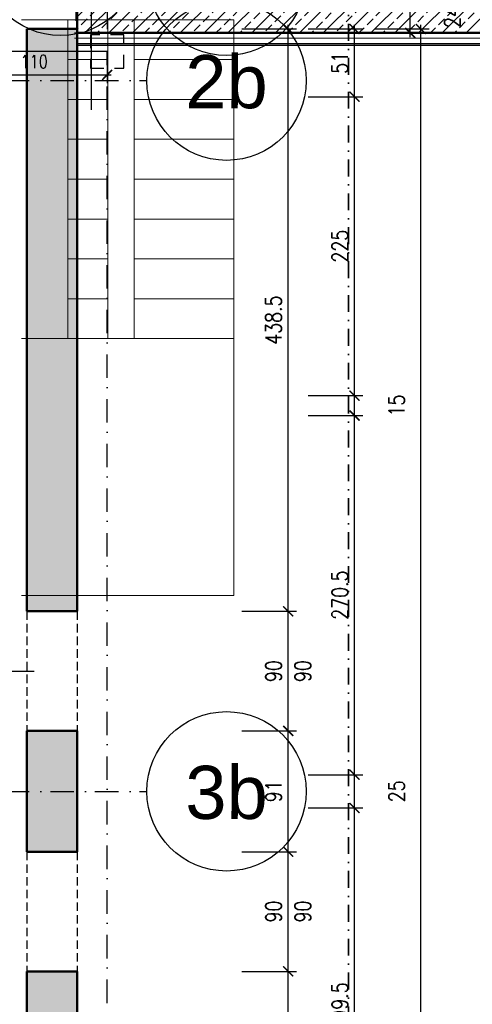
# Model space of a CAD drawing. Header units: millimetres. Extents: x 489 to 7736, y 461 to 5981.
# Tile 41 of 62: x 5812 to 6153, y 1859 to 2600. Entities that reach past the tile are written whole.
import ezdxf
from ezdxf.enums import TextEntityAlignment as Align

# ---------------------------------------------------------------- set-up
doc = ezdxf.new("R2010")
doc.units = ezdxf.units.MM
for name, pattern in [('DASHDOT', [25.4, 12.7, -6.35, 0, -6.35]), ('DOT___DASHED', [33.523888, 17.638888, -8.819444, 0.01, -7.055556]), ('HIDDEN', [9.525, 6.35, -3.175]), ('MP', [0.36, 0.2, -0.16])]:
    doc.linetypes.add(name, pattern=pattern)
for name, color, linetype in [('SPA-ZnacznikiPrzekrojów', 1, 'Continuous'), ('WK-EtykOkna', 11, 'Continuous'), ('WK-Otwory', 9, 'Continuous'), ('WK-Siatka', 240, 'DOT___DASHED'), ('WK-Wymiary', 8, 'Continuous'), ('WK-Ściany', 7, 'Continuous'), ('zslupy', 2, 'Continuous')]:
    doc.layers.add(name, color=color, linetype=linetype)
for name, color, linetype, lineweight in [('WK-izolacja termiczna II', 124, 'BATTING', 0), ('WK-widok', 8, 'Continuous', 0), ('WK-WYBURZENIA', 6, 'Continuous', 5)]:
    doc.layers.add(name, color=color, linetype=linetype, lineweight=lineweight)
doc.styles.add('Arial', font='micross.ttf', dxfattribs={"width": 0.9})
doc.styles.add('iso cp', font='isocpeur.ttf')
doc.styles.add('RomanS-Narrow', font='romans.shx', dxfattribs={"width": 0.8})
doc.styles.get("Standard").update_dxf_attribs({"font": 'ARIAL.TTF'})
doc.linetypes.add('BATTING', pattern='A,0.00254,-2.54,[134,ltypeshp.shx,S=2.54,R=0,X=-2.54,Y=0],-5.08,[134,ltypeshp.shx,S=2.54,R=180,X=2.54,Y=0],-2.54', length=10.16254)
doc.dimstyles.new('AEC Dimension 1-50', dxfattribs={"dimtxt": 12, "dimasz": 0.075, "dimexe": 6.25, "dimexo": 0, "dimgap": 5, "dimtad": 1, "dimdec": 1, "dimrnd": 0.5, "dimzin": 9, "dimdsep": 46, "dimtxsty": 'RomanS-Narrow', "dimblk": 'ARCHTICK', "dimcen": 0.125, "dimdle": 3.125, "dimclrd": 8, "dimclre": 8, "dimclrt": 256, "dimadec": 1, "dimazin": 0, "dimtfac": 1, "dimtdec": 1, "dimtmove": 2, "dimatfit": 2, "dimfxl": 0, "dimtolj": 1, "dimtzin": 0, "dimarcsym": 0})
doc.dimstyles.get("Standard").update_dxf_attribs({"dimtxt": 0.18, "dimasz": 0.18, "dimexe": 0.18, "dimexo": 0.0625, "dimgap": 0.09, "dimtad": 0, "dimtih": 1, "dimtoh": 1, "dimdec": 4, "dimzin": 0, "dimdsep": 46, "dimtxsty": 'Standard', "dimcen": 0.09, "dimadec": 0, "dimazin": 0, "dimtfac": 1, "dimtdec": 4, "dimtofl": 0, "dimtmove": 0, "dimatfit": 3, "dimfxl": 0, "dimtolj": 1, "dimtzin": 0, "dimarcsym": 0})

# ---------------------------------------------------------------- blocks, each defined once
blk = doc.blocks.new('_ArchTick')
at = {"color": 0, "linetype": 'ByBlock', "const_width": 15}
blk.add_lwpolyline([(-50, -50), (50, 50)], dxfattribs=at)
blk = doc.blocks.new('*D895')
at = {"layer": 'Defpoints', "color": 0}
for p in [(5751.18, 2647.81), (5768.18, 2647.81), (5878.18, 2575.81)]:
    blk.add_point(p, dxfattribs=at)
at = {"layer": 'WK-widok', "color": 8, "lineweight": -2, "ltscale": 1.3}
for p, q in [((5768.18, 2647.81), (5744.93, 2647.81)), ((5751.18, 2572.69), (5751.18, 2650.94)), ((5878.18, 2575.81), (5744.93, 2575.81))]:
    blk.add_line(p, q, dxfattribs=at)
at = {"layer": 'WK-widok', "color": 8, "linetype": 'ByBlock', "lineweight": -2, "xscale": 0.075, "yscale": 0.075, "zscale": 0.075}
for p, rotation in [((5751.18, 2647.81), 90), ((5751.18, 2575.81), 270)]:
    blk.add_blockref('_ArchTick', p, dxfattribs=dict(at, rotation=rotation))
at = {"layer": 'WK-widok', "color": 7, "insert": (5741.18, 2611.81), "char_height": 10, "attachment_point": 5, "rotation": 90, "style": 'RomanS-Narrow'}
blk.add_mtext('\\A1;72', dxfattribs=at)
blk = doc.blocks.new('*D896')
at = {"layer": 'Defpoints', "color": 0}
for p in [(5768.18, 2647.81), (5878.18, 2575.81), (5878.18, 2558.2)]:
    blk.add_point(p, dxfattribs=at)
at = {"layer": 'WK-widok', "color": 8, "lineweight": -2, "ltscale": 1.3}
for p, q in [((5768.18, 2647.81), (5768.18, 2551.95)), ((5878.18, 2575.81), (5878.18, 2551.95)), ((5765.06, 2558.2), (5881.31, 2558.2))]:
    blk.add_line(p, q, dxfattribs=at)
at = {"layer": 'WK-widok', "color": 8, "linetype": 'ByBlock', "lineweight": -2, "xscale": 0.075, "yscale": 0.075, "zscale": 0.075, "rotation": 180}
blk.add_blockref('_ArchTick', (5768.18, 2558.2), dxfattribs=at)
at = {"layer": 'WK-widok', "color": 8, "linetype": 'ByBlock', "lineweight": -2, "xscale": 0.075, "yscale": 0.075, "zscale": 0.075}
blk.add_blockref('_ArchTick', (5878.18, 2558.2), dxfattribs=at)
at = {"layer": 'WK-widok', "color": 7, "insert": (5823.18, 2568.2), "char_height": 10, "attachment_point": 5, "style": 'RomanS-Narrow'}
blk.add_mtext('\\A1;110', dxfattribs=at)
blk = doc.blocks.new('BubbleDef')
at = {"color": 0, "linetype": 'Continuous'}
blk.add_circle((0, 0), 1.5, dxfattribs=at)
at = {"color": 0, "linetype": 'Continuous', "style": 'Arial'}
blk.add_attdef('LABEL', text='', height=1, dxfattribs=at).set_placement((0, 0), align=Align.MIDDLE)
blk = doc.blocks.new('*D1194')
at = {"layer": 'Defpoints', "color": 0}
for p in [(6071.68, 2613.81), (6106.68, 2613.81), (6071.68, 2589.81)]:
    blk.add_point(p, dxfattribs=at)
at = {"layer": 'WK-Wymiary', "color": 8, "linetype": 'Continuous', "lineweight": -2, "ltscale": 1.3}
for p, q in [((6106.68, 2586.69), (6106.68, 2616.94)), ((6071.68, 2613.81), (6112.93, 2613.81)), ((6071.68, 2589.81), (6112.93, 2589.81))]:
    blk.add_line(p, q, dxfattribs=at)
at = {"layer": 'WK-Wymiary', "color": 8, "linetype": 'ByBlock', "lineweight": -2, "xscale": 0.075, "yscale": 0.075, "zscale": 0.075}
for p, rotation in [((6106.68, 2613.81), 90), ((6106.68, 2589.81), 270)]:
    blk.add_blockref('_ArchTick', p, dxfattribs=dict(at, rotation=rotation))
at = {"layer": 'WK-Wymiary', "lineweight": -3, "insert": (6138.43, 2601.81), "char_height": 12, "attachment_point": 5, "rotation": 90, "style": 'RomanS-Narrow'}
blk.add_mtext('\\A1;\\A1;24', dxfattribs=at)
blk = doc.blocks.new('WK_WindowTag01_50_L')
for p, q in [((0, -2.543), (0, 0)), ((-0.296, -1.19), (-0.133, -1.353)), ((-0.133, -1.19), (-0.296, -1.353))]:
    blk.add_line(p, q)
blk.add_lwpolyline([(0, -2.543), (0.719, -3.262), (0, -3.981), (-0.719, -3.262)], close=True)
at = {"color": 0, "linetype": 'ByBlock', "lineweight": -2, "style": 'RomanS-Narrow', "width": 0.75}
blk.add_attdef('OKNA_OBIEKTY:WYSOKOŚĆ', text='', height=0.3, rotation=90, dxfattribs=at).set_placement((0, -1.131), align=Align.BOTTOM_LEFT)
blk.add_attdef('OKNA_OBIEKTY:PARAPET', text='', height=0.3, rotation=90, dxfattribs=at).set_placement((0.099, -1.271), align=Align.TOP_CENTER)
blk.add_attdef('OKNA_OBIEKTY:SZEROKOŚĆ', text='', height=0.3, rotation=90, dxfattribs=at).set_placement((0, -1.437), align=Align.BOTTOM_RIGHT)
at = {"color": 0, "linetype": 'ByBlock', "lineweight": -2, "style": 'RomanS-Narrow', "width": 0.75, "flags": 8}
blk.add_attdef('OKNA_OBIEKTY:SYMBOL', text='', height=0.4, dxfattribs=at).set_placement((0, -3.262), align=Align.MIDDLE)
blk = doc.blocks.new('*D1199')
at = {"layer": 'Defpoints', "color": 0}
for p in [(5979.69, 1883.47), (6014.69, 1883.47), (5979.69, 1690.47)]:
    blk.add_point(p, dxfattribs=at)
at = {"layer": 'WK-Wymiary', "color": 8, "linetype": 'Continuous', "lineweight": -2, "ltscale": 1.3}
for p, q in [((5979.69, 1883.47), (6020.94, 1883.47)), ((6014.69, 1687.35), (6014.69, 1886.6)), ((5979.69, 1690.47), (6020.94, 1690.47))]:
    blk.add_line(p, q, dxfattribs=at)
at = {"layer": 'WK-Wymiary', "color": 8, "linetype": 'ByBlock', "lineweight": -2, "xscale": 0.075, "yscale": 0.075, "zscale": 0.075}
for p, rotation in [((6014.69, 1883.47), 90), ((6014.69, 1690.47), 270)]:
    blk.add_blockref('_ArchTick', p, dxfattribs=dict(at, rotation=rotation))
at = {"layer": 'WK-Wymiary', "lineweight": -3, "insert": (6003.69, 1786.97), "char_height": 12, "attachment_point": 5, "rotation": 90, "style": 'RomanS-Narrow'}
blk.add_mtext('\\A1;\\A1;193', dxfattribs=at)
blk = doc.blocks.new('*D1200')
at = {"layer": 'Defpoints', "color": 0}
for p in [(5979.69, 1973.47), (6014.69, 1973.47), (5979.69, 1883.47)]:
    blk.add_point(p, dxfattribs=at)
at = {"layer": 'WK-Wymiary', "color": 8, "linetype": 'Continuous', "lineweight": -2, "ltscale": 1.3}
for p, q in [((5979.69, 1973.47), (6020.94, 1973.47)), ((6014.69, 1880.35), (6014.69, 1976.6)), ((5979.69, 1883.47), (6020.94, 1883.47))]:
    blk.add_line(p, q, dxfattribs=at)
at = {"layer": 'WK-Wymiary', "color": 8, "linetype": 'ByBlock', "lineweight": -2, "xscale": 0.075, "yscale": 0.075, "zscale": 0.075}
for p, rotation in [((6014.69, 1973.47), 90), ((6014.69, 1883.47), 270)]:
    blk.add_blockref('_ArchTick', p, dxfattribs=dict(at, rotation=rotation))
at = {"layer": 'WK-Wymiary', "lineweight": -3, "insert": (6003.69, 1928.47), "char_height": 12, "attachment_point": 5, "rotation": 90, "style": 'RomanS-Narrow'}
blk.add_mtext('\\A1;\\A1;90', dxfattribs=at)
blk = doc.blocks.new('*D1201')
at = {"layer": 'Defpoints', "color": 0}
for p in [(5979.69, 2064.47), (6014.69, 2064.47), (5979.69, 1973.47)]:
    blk.add_point(p, dxfattribs=at)
at = {"layer": 'WK-Wymiary', "color": 8, "linetype": 'Continuous', "lineweight": -2, "ltscale": 1.3}
for p, q in [((5979.69, 2064.47), (6020.94, 2064.47)), ((6014.69, 1970.35), (6014.69, 2067.6)), ((5979.69, 1973.47), (6020.94, 1973.47))]:
    blk.add_line(p, q, dxfattribs=at)
at = {"layer": 'WK-Wymiary', "color": 8, "linetype": 'ByBlock', "lineweight": -2, "xscale": 0.075, "yscale": 0.075, "zscale": 0.075}
for p, rotation in [((6014.69, 2064.47), 90), ((6014.69, 1973.47), 270)]:
    blk.add_blockref('_ArchTick', p, dxfattribs=dict(at, rotation=rotation))
at = {"layer": 'WK-Wymiary', "lineweight": -3, "insert": (6003.69, 2018.97), "char_height": 12, "attachment_point": 5, "rotation": 90, "style": 'RomanS-Narrow'}
blk.add_mtext('\\A1;\\A1;91', dxfattribs=at)
blk = doc.blocks.new('*D1202')
at = {"layer": 'Defpoints', "color": 0}
for p in [(5979.69, 2154.47), (6014.69, 2154.47), (5979.69, 2064.47)]:
    blk.add_point(p, dxfattribs=at)
at = {"layer": 'WK-Wymiary', "color": 8, "linetype": 'Continuous', "lineweight": -2, "ltscale": 1.3}
for p, q in [((6014.69, 2061.35), (6014.69, 2157.6)), ((5979.69, 2154.47), (6020.94, 2154.47)), ((5979.69, 2064.47), (6020.94, 2064.47))]:
    blk.add_line(p, q, dxfattribs=at)
at = {"layer": 'WK-Wymiary', "color": 8, "linetype": 'ByBlock', "lineweight": -2, "xscale": 0.075, "yscale": 0.075, "zscale": 0.075}
for p, rotation in [((6014.69, 2154.47), 90), ((6014.69, 2064.47), 270)]:
    blk.add_blockref('_ArchTick', p, dxfattribs=dict(at, rotation=rotation))
at = {"layer": 'WK-Wymiary', "lineweight": -3, "insert": (6003.69, 2109.47), "char_height": 12, "attachment_point": 5, "rotation": 90, "style": 'RomanS-Narrow'}
blk.add_mtext('\\A1;\\A1;90', dxfattribs=at)
blk = doc.blocks.new('*D1203')
at = {"layer": 'Defpoints', "color": 0}
for p in [(5979.69, 2592.81), (6014.69, 2592.81), (5979.69, 2154.47)]:
    blk.add_point(p, dxfattribs=at)
at = {"layer": 'WK-Wymiary', "color": 8, "linetype": 'Continuous', "lineweight": -2, "ltscale": 1.3}
for p, q in [((6014.69, 2151.35), (6014.69, 2595.94)), ((5979.69, 2592.81), (6020.94, 2592.81)), ((5979.69, 2154.47), (6020.94, 2154.47))]:
    blk.add_line(p, q, dxfattribs=at)
at = {"layer": 'WK-Wymiary', "color": 8, "linetype": 'ByBlock', "lineweight": -2, "xscale": 0.075, "yscale": 0.075, "zscale": 0.075}
for p, rotation in [((6014.69, 2592.81), 90), ((6014.69, 2154.47), 270)]:
    blk.add_blockref('_ArchTick', p, dxfattribs=dict(at, rotation=rotation))
at = {"layer": 'WK-Wymiary', "lineweight": -3, "insert": (6003.69, 2373.64), "char_height": 12, "attachment_point": 5, "rotation": 90, "style": 'RomanS-Narrow'}
blk.add_mtext('\\A1;\\A1;438.5', dxfattribs=at)
blk = doc.blocks.new('*D1211')
at = {"layer": 'Defpoints', "color": 0}
for p in [(6029.69, 2006.47), (6064.69, 2006.47), (6029.69, 1706.87)]:
    blk.add_point(p, dxfattribs=at)
at = {"layer": 'WK-Wymiary', "color": 8, "linetype": 'Continuous', "lineweight": -2, "ltscale": 1.3}
for p, q in [((6064.69, 1703.74), (6064.69, 2009.6)), ((6029.69, 2006.47), (6070.94, 2006.47)), ((6029.69, 1706.87), (6070.94, 1706.87))]:
    blk.add_line(p, q, dxfattribs=at)
at = {"layer": 'WK-Wymiary', "color": 8, "linetype": 'ByBlock', "lineweight": -2, "xscale": 0.075, "yscale": 0.075, "zscale": 0.075}
for p, rotation in [((6064.69, 2006.47), 90), ((6064.69, 1706.87), 270)]:
    blk.add_blockref('_ArchTick', p, dxfattribs=dict(at, rotation=rotation))
at = {"layer": 'WK-Wymiary', "lineweight": -3, "insert": (6053.69, 1856.67), "char_height": 12, "attachment_point": 5, "rotation": 90, "style": 'RomanS-Narrow'}
blk.add_mtext('\\A1;\\A1;299.5', dxfattribs=at)
blk = doc.blocks.new('*D1212')
at = {"layer": 'Defpoints', "color": 0}
for p in [(6029.69, 2031.47), (6064.69, 2031.47), (6029.69, 2006.47)]:
    blk.add_point(p, dxfattribs=at)
at = {"layer": 'WK-Wymiary', "color": 8, "linetype": 'Continuous', "lineweight": -2, "ltscale": 1.3}
for p, q in [((6029.69, 2031.47), (6070.94, 2031.47)), ((6064.69, 2003.35), (6064.69, 2034.6)), ((6029.69, 2006.47), (6070.94, 2006.47))]:
    blk.add_line(p, q, dxfattribs=at)
at = {"layer": 'WK-Wymiary', "color": 8, "linetype": 'ByBlock', "lineweight": -2, "xscale": 0.075, "yscale": 0.075, "zscale": 0.075}
for p, rotation in [((6064.69, 2031.47), 90), ((6064.69, 2006.47), 270)]:
    blk.add_blockref('_ArchTick', p, dxfattribs=dict(at, rotation=rotation))
at = {"layer": 'WK-Wymiary', "lineweight": -3, "insert": (6096.44, 2018.97), "char_height": 12, "attachment_point": 5, "rotation": 90, "style": 'RomanS-Narrow'}
blk.add_mtext('\\A1;\\A1;25', dxfattribs=at)
blk = doc.blocks.new('*D1213')
at = {"layer": 'Defpoints', "color": 0}
for p in [(6029.69, 2301.81), (6064.69, 2301.81), (6029.69, 2031.47)]:
    blk.add_point(p, dxfattribs=at)
at = {"layer": 'WK-Wymiary', "color": 8, "linetype": 'Continuous', "lineweight": -2, "ltscale": 1.3}
for p, q in [((6064.69, 2028.35), (6064.69, 2304.94)), ((6029.69, 2301.81), (6070.94, 2301.81)), ((6029.69, 2031.47), (6070.94, 2031.47))]:
    blk.add_line(p, q, dxfattribs=at)
at = {"layer": 'WK-Wymiary', "color": 8, "linetype": 'ByBlock', "lineweight": -2, "xscale": 0.075, "yscale": 0.075, "zscale": 0.075}
for p, rotation in [((6064.69, 2301.81), 90), ((6064.69, 2031.47), 270)]:
    blk.add_blockref('_ArchTick', p, dxfattribs=dict(at, rotation=rotation))
at = {"layer": 'WK-Wymiary', "lineweight": -3, "insert": (6053.69, 2166.64), "char_height": 12, "attachment_point": 5, "rotation": 90, "style": 'RomanS-Narrow'}
blk.add_mtext('\\A1;\\A1;270.5', dxfattribs=at)
blk = doc.blocks.new('*D1214')
at = {"layer": 'Defpoints', "color": 0}
for p in [(6029.69, 2316.81), (6064.69, 2316.81), (6029.69, 2301.81)]:
    blk.add_point(p, dxfattribs=at)
at = {"layer": 'WK-Wymiary', "color": 8, "linetype": 'Continuous', "lineweight": -2, "ltscale": 1.3}
for p, q in [((6064.69, 2298.69), (6064.69, 2319.94)), ((6029.69, 2316.81), (6070.94, 2316.81)), ((6029.69, 2301.81), (6070.94, 2301.81))]:
    blk.add_line(p, q, dxfattribs=at)
at = {"layer": 'WK-Wymiary', "color": 8, "linetype": 'ByBlock', "lineweight": -2, "xscale": 0.075, "yscale": 0.075, "zscale": 0.075}
for p, rotation in [((6064.69, 2316.81), 90), ((6064.69, 2301.81), 270)]:
    blk.add_blockref('_ArchTick', p, dxfattribs=dict(at, rotation=rotation))
at = {"layer": 'WK-Wymiary', "lineweight": -3, "insert": (6096.44, 2309.31), "char_height": 12, "attachment_point": 5, "rotation": 90, "style": 'RomanS-Narrow'}
blk.add_mtext('\\A1;\\A1;15', dxfattribs=at)
blk = doc.blocks.new('*D1215')
at = {"layer": 'Defpoints', "color": 0}
for p in [(6029.69, 2541.81), (6064.69, 2541.81), (6029.69, 2316.81)]:
    blk.add_point(p, dxfattribs=at)
at = {"layer": 'WK-Wymiary', "color": 8, "linetype": 'Continuous', "lineweight": -2, "ltscale": 1.3}
for p, q in [((6064.69, 2313.69), (6064.69, 2544.94)), ((6029.69, 2541.81), (6070.94, 2541.81)), ((6029.69, 2316.81), (6070.94, 2316.81))]:
    blk.add_line(p, q, dxfattribs=at)
at = {"layer": 'WK-Wymiary', "color": 8, "linetype": 'ByBlock', "lineweight": -2, "xscale": 0.075, "yscale": 0.075, "zscale": 0.075}
for p, rotation in [((6064.69, 2541.81), 90), ((6064.69, 2316.81), 270)]:
    blk.add_blockref('_ArchTick', p, dxfattribs=dict(at, rotation=rotation))
at = {"layer": 'WK-Wymiary', "lineweight": -3, "insert": (6053.69, 2429.31), "char_height": 12, "attachment_point": 5, "rotation": 90, "style": 'RomanS-Narrow'}
blk.add_mtext('\\A1;\\A1;225', dxfattribs=at)
blk = doc.blocks.new('*D1216')
at = {"layer": 'Defpoints', "color": 0}
for p in [(6029.69, 2592.81), (6064.69, 2592.81), (6029.69, 2541.81)]:
    blk.add_point(p, dxfattribs=at)
at = {"layer": 'WK-Wymiary', "color": 8, "linetype": 'Continuous', "lineweight": -2, "ltscale": 1.3}
for p, q in [((6064.69, 2538.69), (6064.69, 2595.94)), ((6029.69, 2592.81), (6070.94, 2592.81)), ((6029.69, 2541.81), (6070.94, 2541.81))]:
    blk.add_line(p, q, dxfattribs=at)
at = {"layer": 'WK-Wymiary', "color": 8, "linetype": 'ByBlock', "lineweight": -2, "xscale": 0.075, "yscale": 0.075, "zscale": 0.075}
for p, rotation in [((6064.69, 2592.81), 90), ((6064.69, 2541.81), 270)]:
    blk.add_blockref('_ArchTick', p, dxfattribs=dict(at, rotation=rotation))
at = {"layer": 'WK-Wymiary', "lineweight": -3, "insert": (6053.69, 2567.31), "char_height": 12, "attachment_point": 5, "rotation": 90, "style": 'RomanS-Narrow'}
blk.add_mtext('\\A1;\\A1;51', dxfattribs=at)
blk = doc.blocks.new('*D1217')
at = {"layer": 'Defpoints', "color": 0}
for p in [(6079.69, 2592.81), (6114.69, 2592.81), (6079.69, 1035.87)]:
    blk.add_point(p, dxfattribs=at)
at = {"layer": 'WK-Wymiary', "color": 8, "linetype": 'Continuous', "lineweight": -2, "ltscale": 1.3}
for p, q in [((6114.69, 1032.74), (6114.69, 2595.94)), ((6079.69, 2592.81), (6120.94, 2592.81)), ((6079.69, 1035.87), (6120.94, 1035.87))]:
    blk.add_line(p, q, dxfattribs=at)
at = {"layer": 'WK-Wymiary', "color": 8, "linetype": 'ByBlock', "lineweight": -2, "xscale": 0.075, "yscale": 0.075, "zscale": 0.075}
for p, rotation in [((6114.69, 2592.81), 90), ((6114.69, 1035.87), 270)]:
    blk.add_blockref('_ArchTick', p, dxfattribs=dict(at, rotation=rotation))
at = {"layer": 'WK-Wymiary', "lineweight": -3, "insert": (6103.69, 1814.34), "char_height": 12, "attachment_point": 5, "rotation": 90, "style": 'RomanS-Narrow'}
blk.add_mtext('\\A1;\\A1;1557', dxfattribs=at)

msp = doc.modelspace()

# ---------------------------------------------------------------- hatches: boundary and pattern name
at = {"layer": 'WK-Ściany', "linetype": 'Continuous', "lineweight": 0}
h = msp.add_hatch(dxfattribs=at)
h.set_pattern_fill('ANSI33', color=5, scale=2, style=0)
h.set_pattern_definition([(45, (699.431, 930.084), (-8.980256, 8.980256), []), (45, (708.411, 930.084), (-8.980256, 8.980256), [6.35, -3.175])])
h.paths.add_polyline_path([(5855.68, 2613.81), (5855.68, 2589.81), (6523.68, 2589.81), (6523.68, 2609.75), (6499.68, 2609.75), (6499.68, 2613.81), (5890.18, 2613.81), (5866.18, 2613.81)], flags=0)
at = {"layer": 'WK-Ściany', "linetype": 'Continuous', "lineweight": -3}
h = msp.add_hatch(dxfattribs=at)
h.set_pattern_fill('DOTS', color=253, scale=2, style=0)
h.set_pattern_definition([(360, (699.431, 930.084), (1.5875, 3.175), [0, -3.175])])
h.paths.add_polyline_path([(5855.68, 2592.85), (5817.68, 2592.85), (5817.68, 2154.47), (5855.68, 2154.47)], flags=0)
h.paths.add_polyline_path([(5855.68, 2064.47), (5817.68, 2064.47), (5817.68, 1973.47), (5855.68, 1973.47)], flags=0)
h.paths.add_polyline_path([(5855.68, 1883.47), (5817.68, 1883.47), (5817.68, 1690.47), (5855.68, 1690.47)], flags=0)
h.paths.add_polyline_path([(5855.68, 1600.47), (5817.68, 1600.47), (5817.68, 1026.87), (5855.68, 988.87)], flags=0)

# ---------------------------------------------------------------- linework, layer by layer
at = {"layer": 'SPA-ZnacznikiPrzekrojów', "color": 1, "linetype": 'DASHDOT', "lineweight": 35}
msp.add_lwpolyline([(6060.21, 875.34), (6060.21, 3573.73)], dxfattribs=at)
at = {"layer": 'WK-izolacja termiczna II', "linetype": 'BATTING', "ltscale": 0.1}
msp.add_lwpolyline([(5854.7, 2622.81), (5854.7, 2598.95)], dxfattribs=at)
at = {"layer": 'WK-izolacja termiczna II', "linetype": 'BATTING', "lineweight": 0, "ltscale": 0.4}
msp.add_lwpolyline([(5853.68, 2585.94), (6527.55, 2585.94)], dxfattribs=at)
at = {"layer": 'WK-Otwory', "color": 9, "linetype": 'HIDDEN', "lineweight": -3}
for p, q in [((5817.68, 2154.47), (5817.68, 2064.47)), ((5855.68, 2154.47), (5855.68, 2064.47)), ((5817.68, 1973.47), (5817.68, 1883.47)), ((5855.68, 1973.47), (5855.68, 1883.47))]:
    msp.add_line(p, q, dxfattribs=at)
at = {"layer": 'WK-Otwory', "color": 9, "linetype": 'Continuous', "lineweight": -3}
for p, q in [((5855.68, 2154.47), (5817.68, 2154.47)), ((5855.68, 2064.47), (5817.68, 2064.47)), ((5855.68, 1973.47), (5817.68, 1973.47)), ((5855.68, 1883.47), (5817.68, 1883.47))]:
    msp.add_line(p, q, dxfattribs=at)
at = {"layer": 'WK-Siatka', "color": 240, "linetype": 'DOT___DASHED', "lineweight": -3, "ltscale": 1.3}
msp.add_line((5878.18, 3226.84), (5878.18, 2575.81), dxfattribs=at)
at = {"layer": 'WK-Siatka', "color": 240, "linetype": 'DOT___DASHED', "lineweight": -3}
for p, q in [((5878.18, 1052.87), (5878.18, 2575.81)), ((5768.18, 2553.91), (5908.18, 2553.91)), ((5768.18, 2018.97), (5908.18, 2018.97))]:
    msp.add_line(p, q, dxfattribs=at)
at = {"layer": 'WK-WYBURZENIA', "ltscale": 1.3}
for points in [[(5813.68, 2599.75), (5973.68, 2599.75), (5973.68, 2166.41), (5813.68, 2166.41)], [(5848.68, 2359.75), (5848.68, 2599.75)], [(5878.68, 2359.75), (5878.68, 2599.75)], [(5898.68, 2599.75), (5898.68, 2359.75)], [(5848.68, 2569.75), (5878.68, 2569.75)], [(5898.68, 2569.75), (5973.68, 2569.75)], [(5848.68, 2539.75), (5878.68, 2539.75)], [(5898.68, 2539.75), (5973.68, 2539.75)], [(5848.68, 2509.75), (5878.68, 2509.75)], [(5898.68, 2509.75), (5973.68, 2509.75)], [(5848.68, 2479.75), (5878.68, 2479.75)], [(5898.68, 2479.75), (5973.68, 2479.75)], [(5848.68, 2449.75), (5878.68, 2449.75)], [(5898.68, 2449.75), (5973.68, 2449.75)], [(5848.68, 2419.75), (5878.68, 2419.75)], [(5898.68, 2419.75), (5973.68, 2419.75)], [(5848.68, 2389.75), (5878.68, 2389.75)], [(5898.68, 2389.75), (5973.68, 2389.75)], [(5813.68, 2359.75), (5973.68, 2359.75)]]:
    msp.add_lwpolyline(points, dxfattribs=at)
at = {"layer": 'WK-Wymiary', "ltscale": 1.3}
msp.add_lwpolyline([(5866.18, 3218.31), (5866.18, 2531.83)], dxfattribs=at)
at = {"layer": 'WK-Ściany', "color": 7, "linetype": 'Continuous', "lineweight": 50}
for p, q in [((5855.68, 2613.81), (5855.68, 2589.81)), ((5855.68, 2592.85), (5817.68, 2592.85)), ((5817.68, 2592.85), (5817.68, 2154.47)), ((5855.68, 2154.47), (5855.68, 2592.85)), ((5855.68, 2589.81), (6523.68, 2589.81)), ((5817.68, 2154.47), (5855.68, 2154.47)), ((5855.68, 2064.47), (5817.68, 2064.47)), ((5817.68, 2064.47), (5817.68, 1973.47)), ((5855.68, 1973.47), (5855.68, 2064.47)), ((5817.68, 1973.47), (5855.68, 1973.47)), ((5855.68, 1883.47), (5817.68, 1883.47)), ((5817.68, 1883.47), (5817.68, 1690.47)), ((5855.68, 1690.47), (5855.68, 1883.47))]:
    msp.add_line(p, q, dxfattribs=at)
at = {"layer": 'WK-Ściany'}
for points in [[(5853.68, 2589.81), (6523.68, 2589.81)], [(5855.68, 2581.81), (6531.68, 2581.82)], [(5855.68, 2580.71), (6532.78, 2580.71)]]:
    msp.add_lwpolyline(points, dxfattribs=at)
at = {"layer": 'zslupy', "linetype": 'MP', "ltscale": 50}
msp.add_lwpolyline([(5865.68, 2563.31), (5890.68, 2563.31), (5890.68, 2588.31), (5865.68, 2588.31)], close=True, dxfattribs=at)

# ---------------------------------------------------------------- block references
at = {"layer": 'WK-EtykOkna', "color": 11, "linetype": 'Continuous', "lineweight": -3, "ltscale": 1.3}
ref = msp.add_blockref('WK_WindowTag01_50_L', (5823.15, 2109.47, 85), dxfattribs=dict(at, xscale=40, yscale=40, zscale=40, rotation=270))
ref.add_attrib('OKNA_OBIEKTY:SYMBOL', 'B3n', dxfattribs={"layer": '0', "color": 0, "linetype": 'ByBlock', "lineweight": -2, "height": 16, "rotation": 270, "style": 'iso cp', "width": 0.75}).set_placement((5692.67, 2109.47, 85), align=Align.MIDDLE)
ref.add_attrib('OKNA_OBIEKTY:SZEROKOŚĆ', '90.0', dxfattribs={"layer": '0', "color": 0, "linetype": 'ByBlock', "lineweight": -2, "height": 12, "style": 'iso cp', "width": 0.75}).set_placement((5765.68, 2109.47, 85), align=Align.BOTTOM_RIGHT)
ref.add_attrib('OKNA_OBIEKTY:WYSOKOŚĆ', '90', dxfattribs={"layer": '0', "color": 0, "linetype": 'ByBlock', "lineweight": -2, "height": 12, "style": 'iso cp', "width": 0.75}).set_placement((5777.91, 2109.47, 85), align=Align.BOTTOM_LEFT)
ref.add_attrib('OKNA_OBIEKTY:PARAPET', '185.0', dxfattribs={"layer": '0', "color": 0, "linetype": 'ByBlock', "lineweight": -2, "height": 12, "style": 'iso cp', "width": 0.75}).set_placement((5772.29, 2105.5, 85), align=Align.TOP_CENTER)
at = {"layer": 'WK-Siatka', "color": 240, "linetype": 'DOT___DASHED', "lineweight": -3, "ltscale": 1.3, "xscale": 40, "yscale": 40, "zscale": 40}
for p, values in [((5843.18, 2647.81), {'LABEL': '1c'}), ((5968.18, 2632.81), {'LABEL': '2b'}), ((5968.18, 2553.91), {'LABEL': '2b'}), ((5968.18, 2018.97), {'LABEL': '3b'})]:
    msp.add_blockref('BubbleDef', p, dxfattribs=at).add_auto_attribs(values)

# ---------------------------------------------------------------- texts
at = {"layer": 'WK-Wymiary', "color": 8, "linetype": 'Continuous', "lineweight": -3, "char_height": 12, "attachment_point": 2, "rotation": 90, "style": 'RomanS-Narrow'}
for insert in [(6019.69, 2109.47), (6019.69, 1928.47)]:
    msp.add_mtext('\\A1;90', dxfattribs=dict(at, insert=insert))

# ---------------------------------------------------------------- dimensions: what is measured, and where the dimension line sits
at = {"layer": 'WK-widok', "ltscale": 1.3}
dim = msp.add_linear_dim(base=(5751.18, 2647.81), p1=(5878.18, 2575.81), p2=(5768.18, 2647.81), angle=90, dimstyle='Standard', override={"dimtxt": 10, "dimasz": 0.075, "dimexe": 6.25, "dimexo": 0, "dimgap": 5, "dimtad": 1, "dimtih": 0, "dimtoh": 0, "dimdec": 1, "dimrnd": 0.1, "dimzin": 9, "dimtxsty": 'RomanS-Narrow', "dimblk": 'ArchTick', "dimcen": 0.125, "dimdle": 3.125, "dimclrd": 8, "dimclre": 8, "dimclrt": 7, "dimadec": 2, "dimtdec": 1, "dimtofl": 1, "dimtmove": 2, "dimatfit": 2, "dimfxl": 6.25}, dxfattribs=at)
dim.commit()
dim.dimension.update_dxf_attribs({"geometry": '*D895', "text_midpoint": (5741.18, 2611.81)})
dim = msp.add_linear_dim(base=(5878.18, 2558.2), p1=(5768.18, 2647.81), p2=(5878.18, 2575.81), dimstyle='Standard', override={"dimtxt": 10, "dimasz": 0.075, "dimexe": 6.25, "dimexo": 0, "dimgap": 5, "dimtad": 1, "dimtih": 0, "dimtoh": 0, "dimdec": 1, "dimrnd": 0.1, "dimzin": 9, "dimtxsty": 'RomanS-Narrow', "dimblk": 'ArchTick', "dimcen": 0.125, "dimdle": 3.125, "dimclrd": 8, "dimclre": 8, "dimclrt": 7, "dimadec": 2, "dimtdec": 1, "dimtofl": 1, "dimtmove": 2, "dimatfit": 2, "dimfxl": 6.25}, dxfattribs=at)
dim.commit()
dim.dimension.update_dxf_attribs({"geometry": '*D896', "text_midpoint": (5823.18, 2568.2)})
at = {"layer": 'WK-Wymiary', "color": 8, "linetype": 'Continuous', "lineweight": -3, "ltscale": 1.3}
for base, p1, p2, text, picture, middle in [((6106.68, 2613.81), (6071.68, 2589.81), (6071.68, 2613.81), '\\A1;24', '*D1194', (6138.43, 2601.81)), ((6014.69, 2592.81), (5979.69, 2154.47), (5979.69, 2592.81), '\\A1;438.5', '*D1203', (6003.69, 2373.64)), ((6064.69, 2592.81), (6029.69, 2541.81), (6029.69, 2592.81), '\\A1;51', '*D1216', (6053.69, 2567.31)), ((6114.69, 2592.81), (6079.69, 1035.87), (6079.69, 2592.81), '\\A1;1557', '*D1217', (6103.69, 1814.34)), ((6064.69, 2541.81), (6029.69, 2316.81), (6029.69, 2541.81), '\\A1;225', '*D1215', (6053.69, 2429.31)), ((6064.69, 2316.81), (6029.69, 2301.81), (6029.69, 2316.81), '\\A1;15', '*D1214', (6096.44, 2309.31)), ((6064.69, 2301.81), (6029.69, 2031.47), (6029.69, 2301.81), '\\A1;270.5', '*D1213', (6053.69, 2166.64)), ((6014.69, 2154.47), (5979.69, 2064.47), (5979.69, 2154.47), '\\A1;90', '*D1202', (6003.69, 2109.47)), ((6014.69, 2064.47), (5979.69, 1973.47), (5979.69, 2064.47), '\\A1;91', '*D1201', (6003.69, 2018.97)), ((6064.69, 2031.47), (6029.69, 2006.47), (6029.69, 2031.47), '\\A1;25', '*D1212', (6096.44, 2018.97)), ((6064.69, 2006.47), (6029.69, 1706.87), (6029.69, 2006.47), '\\A1;299.5', '*D1211', (6053.69, 1856.67)), ((6014.69, 1973.47), (5979.69, 1883.47), (5979.69, 1973.47), '\\A1;90', '*D1200', (6003.69, 1928.47)), ((6014.69, 1883.47), (5979.69, 1690.47), (5979.69, 1883.47), '\\A1;193', '*D1199', (6003.69, 1786.97))]:
    dim = msp.add_linear_dim(base=base, p1=p1, p2=p2, angle=90, text=text, dimstyle='AEC Dimension 1-50', override={"dimclrd": 8, "dimclre": 8, "dimclrt": 256}, dxfattribs=at)
    dim.commit()
    dim.dimension.update_dxf_attribs({"geometry": picture, "text_midpoint": middle})

doc.saveas('drawing.dxf')
